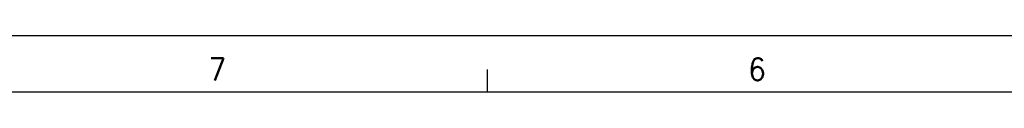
# Model space of a CAD drawing. Header units: millimetres. Extents: x -235 to 4016, y -109 to 485.
# Tile 24 of 44: x 271 to 358, y 480 to 485. Entities that reach past the tile are written whole.
import ezdxf

# ---------------------------------------------------------------- set-up
doc = ezdxf.new("R2010")
doc.units = ezdxf.units.MM
doc.layers.add('1', color=7, linetype='Continuous')
doc.styles.add('CONVERTER_11', font='txt.shx', dxfattribs={"width": 0.9})

# ---------------------------------------------------------------- blocks, each defined once
blk = doc.blocks.new('Marco_a1', base_point=(184.814, 187.78))
at = {"layer": '1', "color": 2, "linetype": 'Continuous'}
for p, q in [((604.814, 484.78), (-235.186, 484.78)), ((312.167, 481.78), (312.167, 479.78))]:
    blk.add_line(p, q, dxfattribs=at)
at = {"layer": '1', "color": 7, "linetype": 'Continuous'}
blk.add_line((599.814, 479.78), (-215.186, 479.78), dxfattribs=at)
at = {"layer": '1', "color": 2, "char_height": 2, "attachment_point": 4, "line_spacing_factor": 1.20048, "style": 'CONVERTER_11'}
for s, insert in [('7', (287.472, 481.804)), ('6', (335.325, 481.804))]:
    blk.add_mtext(s, dxfattribs=dict(at, insert=insert))
blk = doc.blocks.new('Top', base_point=(184.814, 187.78))
blk.add_blockref('Marco_a1', (184.814, 187.78))
blk = doc.blocks.new('_dummy_frame__64', base_point=(-235.186, -174.573))
blk.add_blockref('Top', (184.814, 187.78))
blk = doc.blocks.new('_dummy_frame__65', base_point=(-346.5, -309.513))
at = {"layer": '1'}
blk.add_blockref('_dummy_frame__64', (-235.186, -174.573), dxfattribs=at)

msp = doc.modelspace()

# ---------------------------------------------------------------- block references
at = {"layer": '1'}
msp.add_blockref('_dummy_frame__65', (-346.5, -309.513), dxfattribs=at)

doc.saveas('drawing.dxf')
